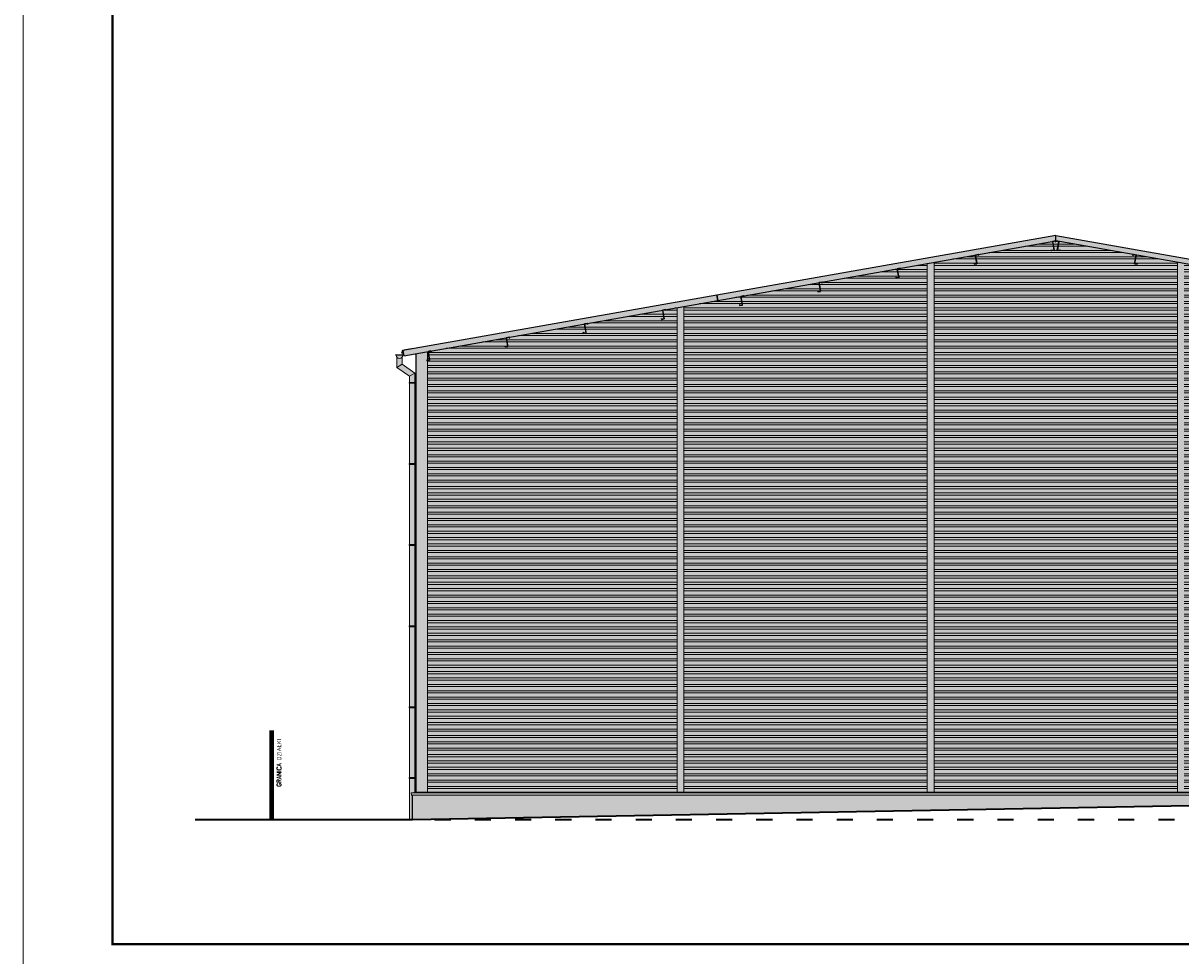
# Model space of a CAD drawing. Header units: millimetres. Extents: x 16720 to 74016, y 25810 to 81213.
# Tile 209 of 256: x 30071 to 32663, y 43860 to 45948. Entities that reach past the tile are written whole.
import ezdxf

# ---------------------------------------------------------------- set-up
doc = ezdxf.new("R2010")
doc.units = ezdxf.units.MM
doc.linetypes.add('ACAD_ISO03W100', pattern=[30, 12, -18])
for name, color, linetype, lineweight in [('_HATCH', 157, 'Continuous', 5), ('_L_GRANICA DZIAŁKI', 10, 'Continuous', 25), ('_OBRÓBKA BLACHARSKA', 182, 'Continuous', 13), ('_OPISY', 110, 'Continuous', 9), ('_RAMKA', 212, 'Continuous', 9), ('_WIDOKOWE', 252, 'Continuous', 9), ('_ZIEMIA', 98, 'Continuous', 35), ('_ŚREDNIE', 90, 'Continuous', 25)]:
    doc.layers.add(name, color=color, linetype=linetype, lineweight=lineweight)
doc.layers.add('HATCH', color=7, linetype='Continuous')
doc.styles.get("Standard").update_dxf_attribs({"font": 'arial.ttf'})

msp = doc.modelspace()

# ---------------------------------------------------------------- hatches: boundary and pattern name
at = {"layer": '_HATCH'}
h = msp.add_hatch(color=253, dxfattribs=at)
h.dxf.hatch_style = 1
h.paths.add_polyline_path([(30923.5, 45203.3), (30951.4, 45208.2), (30976.4, 45212.6), (30978.1, 45212.9), (30984.2, 45214), (31100, 45234.4), (31153.1, 45243.7), (31159.2, 45244.8), (31328.1, 45274.6), (31334.2, 45275.7), (31503.2, 45305.5), (31509.3, 45306.6), (31535.4, 45311.2), (31626.7, 45327.3), (31624.6, 45339.1), (30921.4, 45215.1), (30923.4, 45204.3)])
h.paths.add_polyline_path([(32095.4, 45409.9), (32203.3, 45428.9), (32209.4, 45430), (32234.3, 45434.4), (32376.1, 45459.4), (32382.2, 45460.5), (32382.9, 45460.6), (32382.9, 45472.8), (31624.6, 45339.1), (31626.7, 45327.3), (31667.1, 45334.4), (31678.2, 45336.3), (31684.3, 45337.4), (31853.2, 45367.2), (31859.3, 45368.3), (32028.3, 45398.1), (32034.4, 45399.1)])
h.paths.add_polyline_path([(32562.6, 45428.9), (32670.4, 45409.9), (32731.5, 45399.1), (32737.6, 45398.1), (32906.6, 45368.3), (32912.7, 45367.2), (33081.6, 45337.4), (33087.7, 45336.3), (33098.8, 45334.4), (33139.2, 45327.3), (33141.2, 45339.1), (32382.9, 45472.8), (32382.9, 45460.6), (32383.6, 45460.5), (32389.8, 45459.4), (32531.6, 45434.4), (32556.5, 45430)])
h.paths.add_polyline_path([(33230.4, 45311.2), (33256.6, 45306.6), (33262.7, 45305.5), (33431.6, 45275.7), (33437.7, 45274.6), (33606.7, 45244.8), (33612.8, 45243.7), (33665.9, 45234.4), (33781.7, 45214), (33787.8, 45212.9), (33789.4, 45212.6), (33814.4, 45208.2), (33842.4, 45203.3), (33842.5, 45204.3), (33844.4, 45215.1), (33141.2, 45339.1), (33139.2, 45327.3)])
h = msp.add_hatch(dxfattribs=at)
h.set_pattern_fill('ANSI32', color=250, scale=1.5, angle=135)
h.paths.add_polyline_path([(33230.4, 44226.4), (33789.4, 44226.4), (33789.4, 45192.5), (33784.9, 45193.3), (33784.5, 45193.4), (33788.1, 45212.5), (33787.8, 45212.9), (33781.8, 45213.7), (33781, 45211.8), (33781.4, 45214), (33612.8, 45243.7), (33606.7, 45244.6), (33606, 45242.7), (33606.4, 45244.9), (33437.7, 45274.6), (33431.7, 45275.5), (33431, 45273.6), (33431.3, 45275.7), (33262.7, 45305.5), (33256.7, 45306.3), (33255.9, 45304.4), (33256.3, 45306.6), (33230.4, 45311.2)])
h.paths.add_polyline_path([(33139.2, 45327.3), (33087.7, 45336.3), (33081.6, 45337.2), (33080.9, 45335.3), (33081.3, 45337.5), (32912.7, 45367.2), (32906.6, 45368.1), (32905.9, 45366.2), (32906.3, 45368.3), (32737.6, 45398.1), (32737.9, 45397.7), (32734.7, 45378.5), (32734.3, 45378.5), (32737.9, 45397.7), (32737.6, 45398.1), (32731.2, 45399.2), (32670.4, 45409.9), (32670.4, 44226.4), (33215.4, 44226.4), (33215.4, 45313.8)])
h.paths.add_polyline_path([(32203.3, 45428.9), (32110.4, 45412.6), (32110.4, 44226.4), (32655.4, 44226.4), (32655.4, 45412.6), (32562.6, 45428.9), (32556.6, 45429.8), (32555.8, 45427.9), (32556.2, 45430.1), (32389.8, 45459.4), (32390, 45459.1), (32386.8, 45439.8), (32386.4, 45439.9), (32390, 45459.1), (32389.8, 45459.4), (32383.4, 45460.5), (32382.9, 45458.4), (32382.5, 45460.5), (32376.1, 45459.4), (32375.9, 45459.1), (32379.1, 45439.8), (32379.5, 45439.9), (32375.9, 45459.1), (32376.1, 45459.4), (32209.7, 45430.1), (32210.1, 45427.9), (32209.3, 45429.8)])
h.paths.add_polyline_path([(31678.2, 45336.3), (31626.7, 45327.3), (31550.4, 45313.8), (31550.4, 44226.4), (32095.4, 44226.4), (32095.4, 45409.9), (32034.7, 45399.2), (32035, 45397), (32034.3, 45398.9), (32028.3, 45398.1), (32028, 45397.7), (32031.2, 45378.5), (32031.6, 45378.5), (32028, 45397.7), (32028.3, 45398.1), (31859.6, 45368.3), (31860, 45366.2), (31859.3, 45368.1), (31853.2, 45367.2), (31684.6, 45337.5), (31685, 45335.3), (31684.2, 45337.2)])
h.paths.add_polyline_path([(30976.4, 45192.5), (30976.4, 44226.4), (31535.4, 44226.4), (31535.4, 45311.2), (31509.3, 45306.6), (31502.9, 45305.1), (31334.2, 45275.7), (31327.9, 45274.3), (31159.2, 45244.8), (31152.9, 45243.4), (30984.2, 45214), (30977.8, 45212.5), (30981, 45193.3)])
h.paths.add_polyline_path([(30981, 45193.3, 0.414214), (30981.2, 45193.5), (30977.8, 45212.5, -0.414214), (30978.1, 45212.9), (30976.4, 45212.6), (30976.4, 45192.5)])
h.paths.add_polyline_path([(33788.1, 45212.5), (33784.7, 45193.5, 0.414214), (33784.9, 45193.3), (33789.4, 45192.5), (33789.4, 45212.6), (33787.8, 45212.9, -0.414214)])
h.paths.add_polyline_path([(32731.6, 45398.9), (32730.8, 45397), (32731.2, 45399.2)], flags=16)
h.paths.add_polyline_path([(32206.2, 45409.3), (32203.1, 45428.6), (32206.6, 45409.4)], flags=16)
h.paths.add_polyline_path([(31856.2, 45347.6), (31853, 45366.9), (31856.6, 45347.7)], flags=16)
h.paths.add_polyline_path([(31681.1, 45316.8), (31678, 45336), (31681.5, 45316.8)], flags=16)
h = msp.add_hatch(color=253, dxfattribs=at)
h.dxf.hatch_style = 1
h.paths.add_polyline_path([(33230.4, 44226.4), (33789.4, 44226.4), (33789.4, 45192.5), (33784.9, 45193.3), (33784.5, 45193.4), (33788.1, 45212.5), (33787.8, 45212.9), (33781.8, 45213.7), (33781, 45211.8), (33781.4, 45214), (33612.8, 45243.7), (33606.7, 45244.6), (33606, 45242.7), (33606.4, 45244.9), (33437.7, 45274.6), (33431.7, 45275.5), (33431, 45273.6), (33431.3, 45275.7), (33262.7, 45305.5), (33256.7, 45306.3), (33255.9, 45304.4), (33256.3, 45306.6), (33230.4, 45311.2)])
h.paths.add_polyline_path([(33139.2, 45327.3), (33087.7, 45336.3), (33081.6, 45337.2), (33080.9, 45335.3), (33081.3, 45337.5), (32912.7, 45367.2), (32906.6, 45368.1), (32905.9, 45366.2), (32906.3, 45368.3), (32737.6, 45398.1), (32737.9, 45397.7), (32734.7, 45378.5), (32734.3, 45378.5), (32737.9, 45397.7), (32737.6, 45398.1), (32731.2, 45399.2), (32670.4, 45409.9), (32670.4, 44226.4), (33215.4, 44226.4), (33215.4, 45313.8)])
h.paths.add_polyline_path([(32203.3, 45428.9), (32110.4, 45412.6), (32110.4, 44226.4), (32655.4, 44226.4), (32655.4, 45412.6), (32562.6, 45428.9), (32556.6, 45429.8), (32555.8, 45427.9), (32556.2, 45430.1), (32389.8, 45459.4), (32390, 45459.1), (32386.8, 45439.8), (32386.4, 45439.9), (32390, 45459.1), (32389.8, 45459.4), (32383.4, 45460.5), (32382.9, 45458.4), (32382.5, 45460.5), (32376.1, 45459.4), (32375.9, 45459.1), (32379.1, 45439.8), (32379.5, 45439.9), (32375.9, 45459.1), (32376.1, 45459.4), (32209.7, 45430.1), (32210.1, 45427.9), (32209.3, 45429.8)])
h.paths.add_polyline_path([(31678.2, 45336.3), (31626.7, 45327.3), (31550.4, 45313.8), (31550.4, 44226.4), (32095.4, 44226.4), (32095.4, 45409.9), (32034.7, 45399.2), (32035, 45397), (32034.3, 45398.9), (32028.3, 45398.1), (32028, 45397.7), (32031.2, 45378.5), (32031.6, 45378.5), (32028, 45397.7), (32028.3, 45398.1), (31859.6, 45368.3), (31860, 45366.2), (31859.3, 45368.1), (31853.2, 45367.2), (31684.6, 45337.5), (31685, 45335.3), (31684.2, 45337.2)])
h.paths.add_polyline_path([(30976.4, 45192.5), (30976.4, 44226.4), (31535.4, 44226.4), (31535.4, 45311.2), (31509.3, 45306.6), (31502.9, 45305.1), (31334.2, 45275.7), (31327.9, 45274.3), (31159.2, 45244.8), (31152.9, 45243.4), (30984.2, 45214), (30977.8, 45212.5), (30981, 45193.3)])
h.paths.add_polyline_path([(30981, 45193.3, 0.414214), (30981.2, 45193.5), (30977.8, 45212.5, -0.414214), (30978.1, 45212.9), (30976.4, 45212.6), (30976.4, 45192.5)])
h.paths.add_polyline_path([(33788.1, 45212.5), (33784.7, 45193.5, 0.414214), (33784.9, 45193.3), (33789.4, 45192.5), (33789.4, 45212.6), (33787.8, 45212.9, -0.414214)])
h.paths.add_polyline_path([(32731.6, 45398.9), (32730.8, 45397), (32731.2, 45399.2)], flags=16)
h.paths.add_polyline_path([(32206.2, 45409.3), (32203.1, 45428.6), (32206.6, 45409.4)], flags=16)
h.paths.add_polyline_path([(31856.2, 45347.6), (31853, 45366.9), (31856.6, 45347.7)], flags=16)
h.paths.add_polyline_path([(31681.1, 45316.8), (31678, 45336), (31681.5, 45316.8)], flags=16)
at = {"layer": '_HATCH', "true_color": 0xe8e8e8}
h = msp.add_hatch(color=254, dxfattribs=at)
h.dxf.hatch_style = 1
h.paths.add_polyline_path([(30942.9, 44164.4), (33822.9, 44216.4), (33822.9, 44219.4), (30942.9, 44219.4)])
at = {"layer": 'HATCH'}
h = msp.add_hatch(color=8, dxfattribs=at)
h.dxf.hatch_style = 1
h.paths.add_polyline_path([(30939.9, 44224.4), (30941.1, 44219.4), (30942.9, 44219.4), (33822.9, 44219.4), (33824.8, 44219.4), (33825.9, 44224.4), (33817.4, 44225.9), (33814.4, 44226.4), (33789.4, 44226.4), (33230.4, 44226.4), (33215.4, 44226.4), (32670.4, 44226.4), (32655.4, 44226.4), (32110.4, 44226.4), (32095.4, 44226.4), (31550.4, 44226.4), (31535.4, 44226.4), (30976.4, 44226.4), (30951.4, 44226.4), (30948.4, 44225.9)])
h.paths.add_polyline_path([(33789.4, 45192.5), (33789.4, 44226.4), (33814.4, 44226.4), (33814.4, 44257.6), (33814.4, 44415.9), (33814.4, 44597.6), (33814.4, 44779.3), (33814.4, 44960.9), (33814.4, 45142.6), (33814.4, 45208.2), (33789.4, 45212.6)])
h.paths.add_polyline_path([(33215.4, 45313.8), (33215.4, 44226.4), (33230.4, 44226.4), (33230.4, 45311.2)])
h.paths.add_polyline_path([(32655.4, 44226.4), (32670.4, 44226.4), (32670.4, 45409.9), (32655.4, 45412.6)])
h.paths.add_polyline_path([(32095.4, 45409.9), (32095.4, 44226.4), (32110.4, 44226.4), (32110.4, 45412.6)])
h.paths.add_polyline_path([(31535.4, 44226.4), (31550.4, 44226.4), (31550.4, 45313.8), (31535.4, 45311.2)])
h.paths.add_polyline_path([(30951.4, 45208.2), (30951.4, 45142.6), (30951.4, 44960.9), (30951.4, 44779.3), (30951.4, 44597.6), (30951.4, 44564.4), (30951.4, 44415.9), (30951.4, 44257.6), (30951.4, 44226.4), (30976.4, 44226.4), (30976.4, 45192.5), (30976.4, 45212.6)])
h = msp.add_hatch(color=250, dxfattribs=at)
h.dxf.hatch_style = 1
h.paths.add_polyline_path([(30936.4, 44224.4), (30936.4, 44184.4), (30936.4, 44164.4), (30942.9, 44164.4), (30942.9, 44219.4), (30941.1, 44219.4), (30939.9, 44224.4), (30948.4, 44225.9), (30948.4, 44256.6), (30936.4, 44256.6)])
h.paths.add_polyline_path([(30948.4, 44257.6), (30949.4, 44257.6), (30949.4, 44258.6), (30948.4, 44258.6)])
h.paths.add_polyline_path([(30948.4, 44256.6), (30949.4, 44256.6), (30949.4, 44257.6), (30948.4, 44257.6)])
h.paths.add_polyline_path([(30936.4, 44256.6), (30948.4, 44256.6), (30948.4, 44257.6), (30948.4, 44258.6), (30936.4, 44258.6)])
h.paths.add_polyline_path([(30936.4, 44258.6), (30935.4, 44258.6), (30935.4, 44256.6), (30936.4, 44256.6)])
h.paths.add_polyline_path([(30936.4, 44258.6), (30948.4, 44258.6), (30948.4, 44414.9), (30936.4, 44414.9)])
h.paths.add_polyline_path([(30948.4, 44415.9), (30949.4, 44415.9), (30949.4, 44416.9), (30948.4, 44416.9)])
h.paths.add_polyline_path([(30948.4, 44414.9), (30949.4, 44414.9), (30949.4, 44415.9), (30948.4, 44415.9)])
h.paths.add_polyline_path([(30936.4, 44414.9), (30948.4, 44414.9), (30948.4, 44415.9), (30948.4, 44416.9), (30936.4, 44416.9)])
h.paths.add_polyline_path([(30935.4, 44416.9), (30935.4, 44414.9), (30936.4, 44414.9), (30936.4, 44416.9)])
h.paths.add_polyline_path([(30936.4, 44563.4), (30936.4, 44416.9), (30948.4, 44416.9), (30948.4, 44564.1), (30948.4, 44596.6), (30936.4, 44596.6)])
h.paths.add_polyline_path([(30948.4, 44596.6), (30949.4, 44596.6), (30949.4, 44597.6), (30948.4, 44597.6)])
h.paths.add_polyline_path([(30948.4, 44597.6), (30949.4, 44597.6), (30949.4, 44598.6), (30948.4, 44598.6)])
h.paths.add_polyline_path([(30936.4, 44596.6), (30948.4, 44596.6), (30948.4, 44597.6), (30948.4, 44598.6), (30936.4, 44598.6)])
h.paths.add_polyline_path([(30935.4, 44598.6), (30935.4, 44596.6), (30936.4, 44596.6), (30936.4, 44598.6)])
h.paths.add_polyline_path([(30936.4, 44598.6), (30948.4, 44598.6), (30948.4, 44778.3), (30936.4, 44778.3)])
h.paths.add_polyline_path([(30948.4, 44779.3), (30949.4, 44779.3), (30949.4, 44780.3), (30948.4, 44780.3)])
h.paths.add_polyline_path([(30948.4, 44778.3), (30949.4, 44778.3), (30949.4, 44779.3), (30948.4, 44779.3)])
h.paths.add_polyline_path([(30936.4, 44778.3), (30948.4, 44778.3), (30948.4, 44779.3), (30948.4, 44780.3), (30936.4, 44780.3)])
h.paths.add_polyline_path([(30935.4, 44780.3), (30935.4, 44778.3), (30936.4, 44778.3), (30936.4, 44780.3)])
h.paths.add_polyline_path([(30936.4, 44780.3), (30948.4, 44780.3), (30948.4, 44959.9), (30936.4, 44959.9)])
h.paths.add_polyline_path([(30948.4, 44960.9), (30949.4, 44960.9), (30949.4, 44961.9), (30948.4, 44961.9)])
h.paths.add_polyline_path([(30948.4, 44959.9), (30949.4, 44959.9), (30949.4, 44960.9), (30948.4, 44960.9)])
h.paths.add_polyline_path([(30936.4, 44959.9), (30948.4, 44959.9), (30948.4, 44960.9), (30948.4, 44961.9), (30936.4, 44961.9)])
h.paths.add_polyline_path([(30936.4, 44961.9), (30935.4, 44961.9), (30935.4, 44959.9), (30936.4, 44959.9)])
h.paths.add_polyline_path([(30936.4, 44961.9), (30948.4, 44961.9), (30948.4, 45141.6), (30936.4, 45141.6)])
h.paths.add_polyline_path([(30949.4, 45143.6), (30948.4, 45143.6), (30948.4, 45142.6), (30949.4, 45142.6)])
h.paths.add_polyline_path([(30949.4, 45141.6), (30949.4, 45142.6), (30948.4, 45142.6), (30948.4, 45141.6)])
h.paths.add_polyline_path([(30948.4, 45143.6), (30936.4, 45143.6), (30936.4, 45141.6), (30948.4, 45141.6), (30948.4, 45142.6)])
h.paths.add_polyline_path([(30935.4, 45143.6), (30935.4, 45141.6), (30936.4, 45141.6), (30936.4, 45143.6)])
h.paths.add_polyline_path([(30936.4, 45143.6), (30948.4, 45143.6), (30948.4, 45164.3), (30936.4, 45157.3)])
h.paths.add_polyline_path([(30936.4, 45157.3), (30948.4, 45164.3), (30919.9, 45184.3), (30907.9, 45177.3)])
h.paths.add_polyline_path([(30907.9, 45177.3), (30919.9, 45184.3), (30919.9, 45200.4, -0.500754), (30907.9, 45199.9)])
h.paths.add_polyline_path([(30921.2, 45204.3), (30906.3, 45204.3, 0.159676), (30907.9, 45199.9, 0.500754), (30919.9, 45200.4, 0.136583)])
h.paths.add_polyline_path([(30921.2, 45204.7), (30921.2, 45205.5), (30905.8, 45205.5, 1.085572), (30905.8, 45204.3), (30906.3, 45204.3), (30921.2, 45204.3, 0.013533)])

# ---------------------------------------------------------------- linework, layer by layer
at = {"layer": '_L_GRANICA DZIAŁKI', "color": 6, "ltscale": 70, "const_width": 10}
msp.add_lwpolyline([(30627.8, 44364.4), (30627.8, 44164.4)], dxfattribs=at)
at = {"layer": '_OBRÓBKA BLACHARSKA', "color": 0}
for p, q in [((32095.4, 45410.3), (32095.4, 44226.4)), ((32110.4, 45412.1), (32110.4, 44226.4)), ((32655.4, 45412.1), (32655.4, 44226.4)), ((31535.4, 45311.6), (31535.4, 44226.4)), ((31550.4, 45313.4), (31550.4, 44226.4)), ((30907.9, 45199.9), (30907.9, 45177.3)), ((30919.9, 45200.4), (30919.9, 45184.3)), ((30976.4, 44226.4), (30976.4, 45212.6)), ((30919.9, 45184.3), (30907.9, 45177.3)), ((30907.9, 45177.3), (30936.4, 45157.3)), ((30919.9, 45184.3), (30948.4, 45164.3)), ((30936.4, 45157.3), (30948.4, 45164.3)), ((30936.4, 45157.3), (30936.4, 44164.4)), ((30948.4, 45164.3), (30948.4, 44225.9)), ((30948.4, 45142.6), (30951.4, 45142.6)), ((30948.4, 44960.9), (30951.4, 44960.9)), ((30948.4, 44779.3), (30951.4, 44779.3)), ((30948.4, 44597.6), (30951.4, 44597.6)), ((30948.4, 44415.9), (30951.4, 44415.9)), ((30948.4, 44257.6), (30951.4, 44257.6)), ((30939.9, 44224.4), (33825.9, 44224.4)), ((30941.1, 44219.4), (33824.8, 44219.4)), ((30951.8, 44226.4), (33814.4, 44226.4))]:
    msp.add_line(p, q, dxfattribs=at)
for points in [[(30921.2, 45205.5), (30905.8, 45205.5, 1.085572), (30905.8, 45204.3), (30923.4, 45204.3)], [(30944.6, 45219.6), (30921.2, 45215.4), (30921.2, 45204.7, -0.973295), (30906.3, 45204.3)]]:
    msp.add_lwpolyline(points, format="xyb", dxfattribs=at)
for points in [[(30940.4, 45219.2), (30920.5, 45215.6), (30918.6, 45209.1), (30920.5, 45210.4)], [(30951.4, 44226.4), (30939.9, 44224.4), (30941.1, 44219.4)]]:
    msp.add_lwpolyline(points, dxfattribs=at)
for points in [[(30935.4, 45143.6), (30949.4, 45143.6), (30949.4, 45141.6), (30935.4, 45141.6)], [(30935.4, 44961.9), (30949.4, 44961.9), (30949.4, 44959.9), (30935.4, 44959.9)], [(30935.4, 44778.3), (30949.4, 44778.3), (30949.4, 44780.3), (30935.4, 44780.3)], [(30935.4, 44596.6), (30949.4, 44596.6), (30949.4, 44598.6), (30935.4, 44598.6)], [(30935.4, 44414.9), (30949.4, 44414.9), (30949.4, 44416.9), (30935.4, 44416.9)], [(30935.4, 44256.6), (30949.4, 44256.6), (30949.4, 44258.6), (30935.4, 44258.6)]]:
    msp.add_lwpolyline(points, close=True, dxfattribs=at)
at = {"layer": '_RAMKA', "color": 0}
msp.add_lwpolyline([(30071.5, 48035.8), (41071.5, 48035.8), (41071.5, 43835.8), (30071.5, 43835.8)], close=True, dxfattribs=at)
at = {"layer": '_RAMKA', "color": 0, "const_width": 5}
msp.add_lwpolyline([(30121.5, 47985.8), (41021.5, 47985.8), (41021.5, 43885.8), (30271.5, 43885.8), (30271.5, 46805.8), (30121.5, 46805.8)], close=True, dxfattribs=at)
at = {"layer": '_WIDOKOWE', "color": 0}
for p, q in [((32234.3, 45434.4), (32531.6, 45434.4)), ((31667.1, 45334.4), (32095.4, 45334.4)), ((32110.4, 45334.4), (32655.4, 45334.4)), ((31100, 45234.4), (31535.4, 45234.4)), ((31550.4, 45234.4), (32095.4, 45234.4)), ((32110.4, 45234.4), (32655.4, 45234.4)), ((30976.4, 45134.4), (31535.4, 45134.4)), ((31550.4, 45134.4), (32095.4, 45134.4)), ((32110.4, 45134.4), (32655.4, 45134.4)), ((30976.4, 45034.4), (31535.4, 45034.4)), ((31550.4, 45034.4), (32095.4, 45034.4)), ((32110.4, 45034.4), (32655.4, 45034.4)), ((30976.4, 44934.4), (31535.4, 44934.4)), ((31550.4, 44934.4), (32095.4, 44934.4)), ((32110.4, 44934.4), (32655.4, 44934.4)), ((30976.4, 44834.4), (31535.4, 44834.4)), ((31550.4, 44834.4), (32095.4, 44834.4)), ((32110.4, 44834.4), (32655.4, 44834.4)), ((30976.4, 44734.4), (31535.4, 44734.4)), ((31550.4, 44734.4), (32095.4, 44734.4)), ((32110.4, 44734.4), (32655.4, 44734.4)), ((30976.4, 44634.4), (31535.4, 44634.4)), ((31550.4, 44634.4), (32095.4, 44634.4)), ((32110.4, 44634.4), (32655.4, 44634.4)), ((30976.4, 44534.4), (31535.4, 44534.4)), ((31550.4, 44534.4), (32095.4, 44534.4)), ((32110.4, 44534.4), (32655.4, 44534.4)), ((30976.4, 44434.4), (31535.4, 44434.4)), ((31550.4, 44434.4), (32095.4, 44434.4)), ((32110.4, 44434.4), (32655.4, 44434.4)), ((30976.4, 44334.4), (31535.4, 44334.4)), ((31550.4, 44334.4), (32095.4, 44334.4)), ((32110.4, 44334.4), (32655.4, 44334.4))]:
    msp.add_line(p, q, dxfattribs=at)
at = {"layer": '_ZIEMIA', "color": 1}
msp.add_line((33822.9, 44216.4), (30942.9, 44164.4), dxfattribs=at)
at = {"layer": '_ZIEMIA'}
msp.add_line((30942.9, 44164.4), (30456.4, 44164.4), dxfattribs=at)
at = {"layer": '_ZIEMIA', "color": 157, "linetype": 'ACAD_ISO03W100', "ltscale": 3}
msp.add_line((35528.6, 44164.4), (30942.9, 44164.4), dxfattribs=at)
at = {"layer": '_ŚREDNIE', "color": 0}
for p, q in [((30951.4, 44226.4), (30951.4, 45208.2)), ((30942.9, 44164.4), (30942.9, 44219.4))]:
    msp.add_line(p, q, dxfattribs=at)
for points in [[(32382.9, 45472.8), (31624.6, 45339.1), (31626.7, 45327.3), (32382.9, 45460.6)], [(32382.9, 45472.8), (33141.2, 45339.1), (33139.2, 45327.3), (32382.9, 45460.6)], [(31624.6, 45339.1), (30921.4, 45215.1), (30923.5, 45203.3), (31626.7, 45327.3)]]:
    msp.add_lwpolyline(points, close=True, dxfattribs=at)
for points in [[(32373.2, 45440.8), (32373.5, 45438.9, 0.36397), (32373.8, 45438.7), (32379.2, 45439.6, 0.414214), (32379.5, 45440), (32376.1, 45459, -0.414214), (32376.3, 45459.2), (32382.2, 45460.3, -0.414214), (32382.4, 45460.1), (32382.7, 45458.3), (32382.9, 45458.4), (32382.6, 45460.2, 0.414203), (32382.2, 45460.5), (32376.1, 45459.4, 0.414214), (32375.9, 45459.1), (32379.2, 45440, -0.414214), (32379.1, 45439.8), (32373.9, 45438.9, -0.414214), (32373.7, 45439.1), (32373.4, 45440.8), (32373.2, 45440.8)], [(32392.7, 45440.8), (32392.4, 45438.9, -0.36397), (32392.1, 45438.7), (32386.7, 45439.6, -0.414214), (32386.4, 45440), (32389.8, 45459, 0.414214), (32389.6, 45459.2), (32383.7, 45460.3, 0.414214), (32383.5, 45460.1), (32383.2, 45458.3), (32383, 45458.4), (32383.3, 45460.2, -0.414203), (32383.6, 45460.5), (32389.8, 45459.4, -0.414214), (32390, 45459.1), (32386.6, 45440, 0.414214), (32386.8, 45439.8), (32392, 45438.9, 0.414214), (32392.2, 45439.1), (32392.5, 45440.8), (32392.7, 45440.8)], [(32200.3, 45410.3), (32200.7, 45408.5, 0.36397), (32201, 45408.2), (32206.4, 45409.2, 0.414214), (32206.6, 45409.5), (32203.3, 45428.5, -0.414214), (32203.4, 45428.7), (32209.3, 45429.8, -0.414214), (32209.6, 45429.6), (32209.9, 45427.9), (32210.1, 45427.9), (32209.7, 45429.8, 0.414203), (32209.4, 45430), (32203.3, 45428.9, 0.414214), (32203.1, 45428.6), (32206.4, 45409.6, -0.414214), (32206.2, 45409.3), (32201.1, 45408.4, -0.414214), (32200.8, 45408.6), (32200.5, 45410.4), (32200.3, 45410.3)], [(32565.6, 45410.3), (32565.2, 45408.5, -0.36397), (32564.9, 45408.2), (32559.5, 45409.2, -0.414214), (32559.3, 45409.5), (32562.6, 45428.5, 0.414214), (32562.5, 45428.7), (32556.6, 45429.8, 0.414214), (32556.3, 45429.6), (32556, 45427.9), (32555.8, 45427.9), (32556.1, 45429.8, -0.414203), (32556.5, 45430), (32562.6, 45428.9, -0.414214), (32562.8, 45428.6), (32559.5, 45409.6, 0.414214), (32559.6, 45409.3), (32564.8, 45408.4, 0.414214), (32565.1, 45408.6), (32565.4, 45410.4), (32565.6, 45410.3)], [(32025.3, 45379.5), (32025.6, 45377.6, 0.36397), (32025.9, 45377.3), (32031.3, 45378.3, 0.414214), (32031.6, 45378.6), (32028.2, 45397.7, -0.414214), (32028.4, 45397.9), (32034.3, 45398.9, -0.414214), (32034.5, 45398.8), (32034.8, 45397), (32035, 45397), (32034.7, 45398.9, 0.414203), (32034.4, 45399.1), (32028.3, 45398.1, 0.414214), (32028, 45397.7), (32031.4, 45378.7, -0.414214), (32031.2, 45378.5), (32026, 45377.6, -0.414214), (32025.8, 45377.7), (32025.5, 45379.5), (32025.3, 45379.5)], [(31850.3, 45348.6), (31850.6, 45346.7, 0.36397), (31850.9, 45346.5), (31856.3, 45347.4, 0.414214), (31856.6, 45347.8), (31853.2, 45366.8, -0.414214), (31853.4, 45367), (31859.3, 45368.1, -0.414214), (31859.5, 45367.9), (31859.8, 45366.1), (31860, 45366.2), (31859.7, 45368, 0.414203), (31859.3, 45368.3), (31853.2, 45367.2, 0.414214), (31853, 45366.9), (31856.3, 45347.8, -0.414214), (31856.2, 45347.6), (31851, 45346.7, -0.414214), (31850.8, 45346.9), (31850.5, 45348.6), (31850.3, 45348.6)], [(31675.2, 45317.7), (31675.6, 45315.9, 0.36397), (31675.9, 45315.6), (31681.3, 45316.6, 0.414214), (31681.5, 45316.9), (31678.2, 45335.9, -0.414214), (31678.3, 45336.2), (31684.2, 45337.2, -0.414214), (31684.5, 45337), (31684.8, 45335.3), (31685, 45335.3), (31684.7, 45337.2, 0.414203), (31684.3, 45337.4), (31678.2, 45336.3, 0.414214), (31678, 45336), (31681.3, 45317, -0.414214), (31681.1, 45316.8), (31676, 45315.8, -0.414214), (31675.7, 45316), (31675.4, 45317.8), (31675.2, 45317.7)], [(31500.2, 45286.9), (31500.5, 45285, 0.36397), (31500.8, 45284.8), (31506.2, 45285.7, 0.414214), (31506.5, 45286.1), (31503.1, 45305.1, -0.414214), (31503.3, 45305.3), (31509.2, 45306.3, -0.414214), (31509.4, 45306.2), (31509.8, 45304.4), (31510, 45304.4), (31509.6, 45306.3, 0.414203), (31509.3, 45306.6), (31503.2, 45305.5, 0.414214), (31502.9, 45305.1), (31506.3, 45286.1, -0.414214), (31506.1, 45285.9), (31500.9, 45285, -0.414214), (31500.7, 45285.1), (31500.4, 45286.9), (31500.2, 45286.9)], [(31325.2, 45256), (31325.5, 45254.1, 0.36397), (31325.8, 45253.9), (31331.2, 45254.8, 0.414214), (31331.5, 45255.2), (31328.1, 45274.2, -0.414214), (31328.3, 45274.4), (31334.2, 45275.5, -0.414214), (31334.4, 45275.3), (31334.7, 45273.5), (31334.9, 45273.6), (31334.6, 45275.4, 0.414203), (31334.2, 45275.7), (31328.1, 45274.6, 0.414214), (31327.9, 45274.3), (31331.2, 45255.3, -0.414214), (31331.1, 45255), (31325.9, 45254.1, -0.414214), (31325.7, 45254.3), (31325.4, 45256), (31325.2, 45256)], [(31150.1, 45225.2), (31150.5, 45223.3, 0.36397), (31150.8, 45223), (31156.2, 45224, 0.414214), (31156.4, 45224.3), (31153.1, 45243.3, -0.414214), (31153.2, 45243.6), (31159.2, 45244.6, -0.414214), (31159.4, 45244.4), (31159.7, 45242.7), (31159.9, 45242.7), (31159.6, 45244.6, 0.414203), (31159.2, 45244.8), (31153.1, 45243.7, 0.414214), (31152.9, 45243.4), (31156.2, 45224.4, -0.414214), (31156.1, 45224.2), (31150.9, 45223.3, -0.414214), (31150.7, 45223.4), (31150.3, 45225.2), (31150.1, 45225.2)], [(30975.1, 45194.3), (30975.4, 45192.4, 0.36397), (30975.7, 45192.2), (30981.2, 45193.1, 0.414214), (30981.4, 45193.5), (30978, 45212.5, -0.414214), (30978.2, 45212.7), (30984.1, 45213.7, -0.414214), (30984.4, 45213.6), (30984.7, 45211.8), (30984.9, 45211.8), (30984.5, 45213.7, 0.414203), (30984.2, 45214), (30978.1, 45212.9, 0.414214), (30977.8, 45212.5), (30981.2, 45193.5, -0.414214), (30981, 45193.3), (30975.9, 45192.4, -0.414214), (30975.6, 45192.6), (30975.3, 45194.3), (30975.1, 45194.3)]]:
    msp.add_lwpolyline(points, format="xyb", dxfattribs=at)

# ---------------------------------------------------------------- texts
at = {"layer": '_OPISY', "color": 6, "insert": (30644.4, 44291.6), "char_height": 9.579, "width": 299.326, "attachment_point": 5, "rotation": 89.9988}
msp.add_mtext('{\\Fsimplex|c238;GRANICA DZIAŁKI}', dxfattribs=at)

doc.saveas('drawing.dxf')
